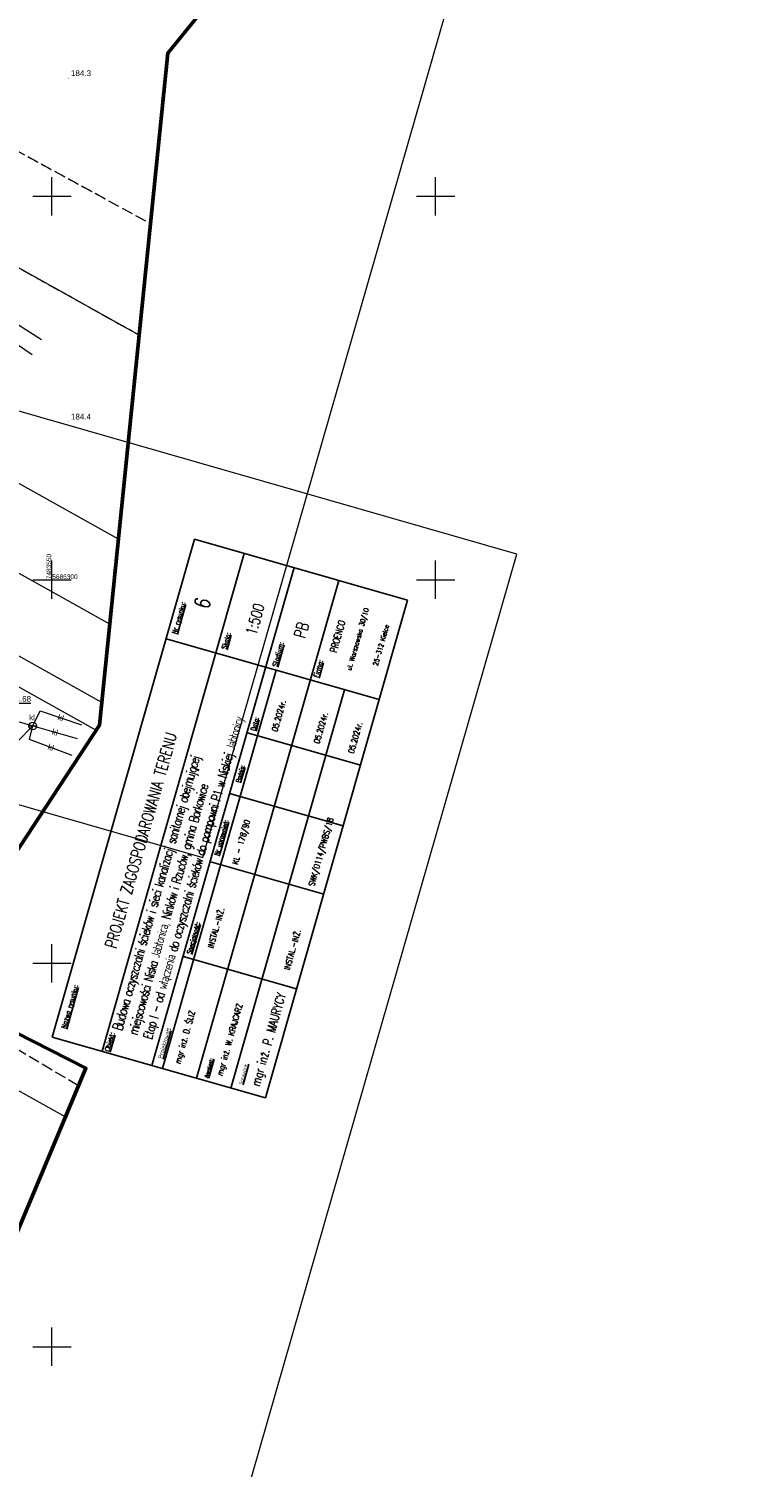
# Model space of a CAD drawing. Header units: metres. Extents: x 7482748 to 7484637, y 5684406 to 5687014.
# Tile 130 of 180: x 7483547 to 7483642, y 5686184 to 5686372. Entities that reach past the tile are written whole.
import ezdxf
from ezdxf.enums import TextEntityAlignment as Align

# ---------------------------------------------------------------- set-up
doc = ezdxf.new("R2010")
doc.units = ezdxf.units.M
doc.header["$MEASUREMENT"] = 0
for name, pattern in [('1', [1.5, 1, -0.5]), ('l217_500', [2, 1.5, -0.5]), ('l218_500', [1, 0.5, -0.5])]:
    doc.linetypes.add(name, pattern=pattern)
for name, color, linetype, lineweight in [('_Dzialki', 7, 'Continuous', 0), ('_Kontury', 7, 'Continuous', 0), ('_Podzial_sekcyjny_krzyze', 7, '1', 13), ('_Uzytki', 7, 'Continuous', 0), ('_Zakres2', 7, 'Continuous', 0), ('GES__SUUS07_P', 7, 'Continuous', 13), ('RTPW01_P', 7, 'Continuous', 0), ('TABELKI', 7, 'Continuous', 25)]:
    doc.layers.add(name, color=color, linetype=linetype, lineweight=lineweight)
doc.layers.add('_ramki_nieplotowane', color=7, linetype='Continuous', lineweight=0, plot=False)
for name, color, linetype, lineweight, true_color in [('GES__SUPK_01_pL', 7, 'Continuous', 13, 0x803300), ('GES__SUPS01_05L', 7, 'Continuous', 13, 0x803300), ('GES__SUPS01_05P', 7, 'Continuous', 13, 0x803300)]:
    doc.layers.add(name, color=color, linetype=linetype, lineweight=lineweight, true_color=true_color)
doc.layers.add('GES__SUPK_01_pT', color=7, linetype='Continuous', lineweight=13, true_color=0x803300, transparency=0.25)
doc.layers.add('GES__SUPS01_05G', color=7, linetype='Continuous', lineweight=13, true_color=0x803300, transparency=0.25)
doc.layers.add('GES__SUUS_ET_05T', color=7, linetype='Continuous', lineweight=13, transparency=0.25)
doc.layers.add('RTPW01_G', color=7, linetype='Continuous', lineweight=13, transparency=0.25)
doc.styles.get("Standard").update_dxf_attribs({"font": 'simplex.shx', "width": 0.75})
doc.styles.add('Style-Arial', font='arial.ttf')

# ---------------------------------------------------------------- blocks, each defined once
blk = doc.blocks.new('SUPS01_1')
at = {"layer": 'GES__SUPS01_05P', "linetype": 'Continuous', "lineweight": 13}
h = blk.add_hatch(color=256, dxfattribs=at)
edge = h.paths.add_edge_path()
edge.add_arc((0, 0), 0.045, 0, 360)
blk = doc.blocks.new('SUUS07')
at = {"layer": 'GES__SUUS07_P', "linetype": 'Continuous', "lineweight": 13}
blk.add_line((-0.5, 0), (0.5, 0), dxfattribs=at)
blk.add_circle((0, 0), 0.5, dxfattribs=at)
blk = doc.blocks.new('RTPW01')
at = {"layer": 'RTPW01_P', "linetype": 'Continuous', "lineweight": 0}
h = blk.add_hatch(color=256, dxfattribs=at)
edge = h.paths.add_edge_path()
edge.add_arc((0, 0), 0.045, 0, 360)

msp = doc.modelspace()

# ---------------------------------------------------------------- linework, layer by layer
at = {"layer": '_Dzialki', "color": 96, "linetype": 'Continuous', "true_color": 0x008000}
msp.add_line((7483462.33, 5686279.42), (7483551.78, 5686229.99), dxfattribs=at)
at = {"layer": '_Dzialki', "color": 96, "linetype": 'Continuous', "true_color": 0x008000, "flags": 128}
for points in [[(7483561.36, 5686331.87), (7483492.82, 5686370.18)], [(7483558.66, 5686305.3), (7483484.88, 5686346.54)], [(7483557.54, 5686294.2), (7483481.56, 5686336.64)], [(7483556.5, 5686284.01), (7483515.71, 5686306.8)], [(7483514.39, 5686303.5), (7483555.78, 5686280.39)]]:
    msp.add_lwpolyline(points, dxfattribs=at)
at = {"layer": '_Kontury', "color": 96, "linetype": 'l217_500', "true_color": 0x008000}
msp.add_line((7483553.47, 5686234.02), (7483511.31, 5686259.08), dxfattribs=at)
at = {"layer": '_Kontury', "color": 96, "linetype": 'l217_500', "true_color": 0x008000, "flags": 128}
for points in [[(7483539.82, 5686358.99), (7483562.84, 5686346.44)], [(7483561.36, 5686331.87), (7483533.55, 5686347.41)]]:
    msp.add_lwpolyline(points, dxfattribs=at)
at = {"layer": '_Podzial_sekcyjny_krzyze', "linetype": 'Continuous'}
for p, q in [((7483550, 5686347.5), (7483550, 5686352.5)), ((7483600, 5686347.5), (7483600, 5686352.5)), ((7483547.5, 5686350), (7483552.5, 5686350)), ((7483597.5, 5686350), (7483602.5, 5686350)), ((7483550, 5686297.5), (7483550, 5686302.5)), ((7483600, 5686297.5), (7483600, 5686302.5)), ((7483547.5, 5686300), (7483552.5, 5686300)), ((7483597.5, 5686300), (7483602.5, 5686300)), ((7483550, 5686247.5), (7483550, 5686252.5)), ((7483547.5, 5686250), (7483552.5, 5686250)), ((7483550, 5686197.5), (7483550, 5686202.5)), ((7483547.5, 5686200), (7483552.5, 5686200))]:
    msp.add_line(p, q, dxfattribs=at)
at = {"layer": '_ramki_nieplotowane', "color": 3, "linetype": 'Continuous', "lineweight": 0, "flags": 128}
for points in [[(7483284.2, 5686345.82), (7483569.66, 5686263.79), (7483685.79, 5686667.94), (7483400.34, 5686749.97), (7483284.2, 5686345.82)], [(7483208.98, 5685981.21), (7483494.44, 5685899.18), (7483610.57, 5686303.33), (7483325.11, 5686385.36), (7483208.98, 5685981.21)]]:
    msp.add_lwpolyline(points, close=True, dxfattribs=at)
at = {"layer": '_Uzytki', "color": 96, "linetype": 'l218_500', "true_color": 0x008000, "flags": 128}
for points in [[(7483539.82, 5686358.99), (7483562.84, 5686346.44)], [(7483561.36, 5686331.87), (7483533.55, 5686347.41)]]:
    msp.add_lwpolyline(points, dxfattribs=at)
at = {"layer": '_Zakres2', "color": 250, "linetype": 'Continuous', "lineweight": 53, "flags": 128}
msp.add_lwpolyline([(7483605.81, 5686633.42), (7483585.13, 5686572.13), (7483615.48, 5686538.37), (7483614.51, 5686531.73), (7483579.03, 5686464.59), (7483585.8, 5686452.04), (7483575.84, 5686425.68), (7483563.92, 5686404.39), (7483575.25, 5686381.15), (7483565.09, 5686368.65), (7483556.2, 5686281.02), (7483533.72, 5686246.84), (7483554.42, 5686236.3), (7483544.85, 5686213.44), (7483533.72, 5686190.2), (7483528.06, 5686178.68)], dxfattribs=at)
at = {"layer": 'GES__SUPK_01_pL', "linetype": 'Continuous', "lineweight": 13}
for p, q in [((7483542.38, 5686332.79), (7483547.43, 5686329.34)), ((7483547.5, 5686280.93), (7483553.28, 5686279.28))]:
    msp.add_line(p, q, dxfattribs=at)
at = {"layer": 'GES__SUPK_01_pL', "linetype": 'Continuous', "lineweight": 13, "flags": 128}
for points in [[(7483542.38, 5686332.79), (7483543.46, 5686334.63), (7483548.65, 5686331.3)], [(7483528.13, 5686280.43), (7483530.57, 5686285.62), (7483531.29, 5686285.81), (7483531.72, 5686285.66), (7483532.67, 5686285.46), (7483544.08, 5686281.95), (7483547.5, 5686280.93)], [(7483547.5, 5686280.93), (7483548.45, 5686282.92), (7483553.85, 5686281.07)], [(7483552.64, 5686277.08), (7483547.06, 5686279.17), (7483547.5, 5686280.93)]]:
    msp.add_lwpolyline(points, dxfattribs=at)
at = {"layer": 'GES__SUPS01_05L', "linetype": 'Continuous', "lineweight": 13, "flags": 128}
for points in [[(7483544.08, 5686281.95), (7483544.08, 5686283.91), (7483547.24, 5686283.91)], [(7483547.5, 5686280.93), (7483545.48, 5686278.84), (7483542.32, 5686278.84)]]:
    msp.add_lwpolyline(points, dxfattribs=at)
at = {"layer": 'TABELKI'}
for p, q in [((7483550.04619, 5686240.36502), (7483568.57821, 5686305.28361)), ((7483568.57821, 5686305.28361), (7483596.36215, 5686297.35225)), ((7483556.54339, 5686238.51029), (7483575.07542, 5686303.42888)), ((7483563.04059, 5686236.65556), (7483581.57262, 5686301.57415)), ((7483568.85936, 5686234.9945), (7483587.39138, 5686299.91309)), ((7483577.83012, 5686232.43366), (7483596.36215, 5686297.35225)), ((7483564.87158, 5686292.29909), (7483592.65551, 5686284.36773)), ((7483564.40466, 5686236.26617), (7483579.23006, 5686288.20023)), ((7483573.31523, 5686233.72697), (7483588.14062, 5686285.66104)), ((7483575.50353, 5686280.02845), (7483590.21814, 5686275.82949)), ((7483573.16163, 5686272.11006), (7483587.95157, 5686267.8896)), ((7483570.55306, 5686263.25748), (7483585.41833, 5686259.01552)), ((7483567.09889, 5686250.87198), (7483581.88883, 5686246.65154)), ((7483577.83012, 5686232.43366), (7483550.04619, 5686240.36502)), ((7483577.83012, 5686232.43366), (7483550.04619, 5686240.36502))]:
    msp.add_line(p, q, dxfattribs=at)

# ---------------------------------------------------------------- block references
at = {"layer": 'GES__SUPS01_05P', "linetype": 'Continuous', "lineweight": 13}
msp.add_blockref('SUPS01_1', (7483547.5, 5686280.93), dxfattribs=at)
at = {"layer": 'GES__SUUS07_P', "linetype": 'Continuous', "lineweight": 13}
msp.add_blockref('SUUS07', (7483547.5, 5686280.93), dxfattribs=at)
at = {"layer": 'RTPW01_P', "linetype": 'Continuous', "lineweight": 0}
for p in [(7483552.18, 5686365.36), (7483552.18, 5686320.59)]:
    msp.add_blockref('RTPW01', p, dxfattribs=at)

# ---------------------------------------------------------------- texts
at = {"layer": '_Podzial_sekcyjny_krzyze', "color": 7, "linetype": 'Continuous', "lineweight": 30, "style": 'Style-Arial'}
msp.add_text('7483550', height=0.61, rotation=90, dxfattribs=at).set_placement((7483549.91, 5686300.06))
msp.add_text('5686300', height=0.61, dxfattribs=at).set_placement((7483550.04, 5686300.08))
at = {"layer": 'GES__SUPK_01_pT', "linetype": 'Continuous', "lineweight": 13, "style": 'Style-Arial'}
for rotation, p in [(341.09, (7483551.15, 5686282)), (344.07, (7483550.39, 5686280.11)), (339.47, (7483549.85, 5686278.13))]:
    msp.add_text('kl', height=0.75, rotation=rotation, dxfattribs=at).set_placement(p, align=Align.MIDDLE_CENTER)
at = {"layer": 'GES__SUPS01_05G', "linetype": 'Continuous', "lineweight": 13, "style": 'Style-Arial'}
msp.add_text('184.68', height=0.75, dxfattribs=at).set_placement((7483544.08, 5686284.83), align=Align.TOP_LEFT)
at = {"layer": 'GES__SUUS_ET_05T', "linetype": 'Continuous', "lineweight": 13, "style": 'Style-Arial'}
msp.add_text('kl', height=0.75, dxfattribs=at).set_placement((7483547.04, 5686281.67))
at = {"layer": 'RTPW01_G', "linetype": 'Continuous', "lineweight": 13, "style": 'Style-Arial'}
for s, p in [('184.3', (7483552.48, 5686365.66)), ('184.4', (7483552.48, 5686320.89))]:
    msp.add_text(s, height=0.75, dxfattribs=at).set_placement(p)
at = {"layer": 'TABELKI', "lineweight": 25, "attachment_point": 1, "rotation": 74.0677764}
for s, insert, char_height, width in [('\\pt40.947;{\\T0.85;Budo\\H0.92308x;wa oczyszczalni ścieków i sieci kanalizacji sanitarnej obejmującej\\Pmiejscowości Niska Jabłonica, Ninków i Rzuców, gmina Borkowice\\PEtap I - od włączenia do oczyszczalni ścieków do pompowni P1 w Niskiej Jabłonicy}', (7483557.86482, 5686241.47856), 1.3, 96.2118497), ('6', (7483568.47428, 5686296.61514), 2, 35.5050786), ('{\\fsimplex.shx|b0|i0|c238|p0;1:500}', (7483575.21743, 5686293.04608), 1.43325, 35.5050786), ('{\\Fsimplex|c238;PB}', (7483581.51945, 5686292.67359), 1.5, 35.5050786), ('PROJEKT ZAGOSPODAROWANIA TERENU', (7483556.90273, 5686252.24576), 1.5, 58.9808155), ('05.2024r.', (7483578.63494, 5686280.35015), 0.767813, 53.6725421), ('05.2024r.', (7483584.11227, 5686278.78656), 0.767813, 53.6725421), ('05.2024r.', (7483588.59318, 5686277.50742), 0.767813, 53.6725421), ('SWK/0114/PWBS/18', (7483583.42727, 5686260.18018), 0.7678125, 53.6725421), ('{\\Fsimplex.shx|c238;KL - 178/90}', (7483573.46902, 5686263.02292), 0.7678125, 53.6725421), ('{\\Fsimplex.shx|c238;INSTAL.-INŻ.}', (7483570.27074, 5686252.10814), 0.7678125, 53.6725421), ('{\\Fsimplex.shx|c238;INSTAL.-INŻ.}', (7483580.22898, 5686249.26541), 0.7678125, 53.6725421), ('mgr inż. P. MAURYCY', (7483575.93725, 5686234.19907), 1.1594583, 41.2865709), ('{\\Fsimplex.shx|c238;\\H0.6622x;mgr inż. D. ŚLIZ}', (7483565.97901, 5686237.0418), 1.1594583, 41.2865709), ('{\\H0.6622x;mgr inż. W. KRAJCARZ}', (7483571.45634, 5686235.47821), 1.1594583, 41.2865709)]:
    msp.add_mtext(s, dxfattribs=dict(at, insert=insert, char_height=char_height, width=width))
at = {"layer": 'TABELKI', "attachment_point": 1, "rotation": 74.0677764}
for s, insert, char_height, width in [('{\\Fsimplex.shx|c238;\\LNr rysunku\\l:}', (7483565.61067, 5686293.04775), 0.63882, 25.6425568), ('{\\Fsimplex.shx|c238;ul. Warszawska 30/10}', (7483588.38924, 5686288.28598), 0.63063, 17.7525393), ('{\\Fsimplex.shx|c238;\\LSkala\\l:}', (7483572.09127, 5686291.06518), 0.63882, 25.6425568), ('{\\Fsimplex.shx|c238;25-312 Kielce}', (7483591.83128, 5686288.89233), 0.63063, 17.7525393), ('{\\Fsimplex.shx|c238;\\LStadium\\l:}', (7483578.71723, 5686288.79017), 0.63882, 25.6425568), ('{\\Fsimplex.shx|c238;\\LFirma\\l:}', (7483584.09731, 5686287.36387), 0.63882, 25.6425568), ('{\\Fsimplex.shx|c238;\\LData\\l:}', (7483575.91655, 5686280.42677), 0.58968, 23.6700524), ('{\\Fsimplex.shx|c238;\\LPodpis\\l:}', (7483573.97357, 5686273.67324), 0.54054, 23.6700524), ('{\\Fsimplex.shx|c238;\\LNr uprawnień\\l:}', (7483571.13312, 5686264.16792), 0.58968, 23.6700524), ('{\\Fsimplex.shx|c238;\\LSpecjalność\\l:}', (7483567.56466, 5686251.30871), 0.58968, 23.6700524), ('{\\Fsimplex.shx|c238;\\LNazwa rysunku\\l:}', (7483551.19382, 5686241.61519), 0.63882, 25.6425568), ('{\\Fsimplex.shx|c238;\\LProjektował\\l:}', (7483563.80025, 5686237.688), 0.58968, 23.6700524), ('{\\Fsimplex.shx|c238;\\LObiekt\\l:}', (7483556.87322, 5686238.6289), 0.63882, 25.6425568), ('{\\fsimplex.shx|b0|i0|c238|p0;\\LAsystent:}', (7483569.882, 5686235.18737), 0.4914, 19.7250437), ('{\\fsimplex.shx|b0|i0|c238|p0;\\LSprawdził:}', (7483574.34961, 5686234.29815), 0.4914, 19.7250437)]:
    msp.add_mtext(s, dxfattribs=dict(at, insert=insert, char_height=char_height, width=width))
at = {"layer": 'TABELKI', "lineweight": 30, "insert": (7483586.22034, 5686290.6699), "char_height": 0.9009, "width": 35.5050786, "attachment_point": 1, "rotation": 74.0677764}
msp.add_mtext('{\\Fsimplex.shx|c238;PROENCO}', dxfattribs=at)

doc.saveas('drawing.dxf')
